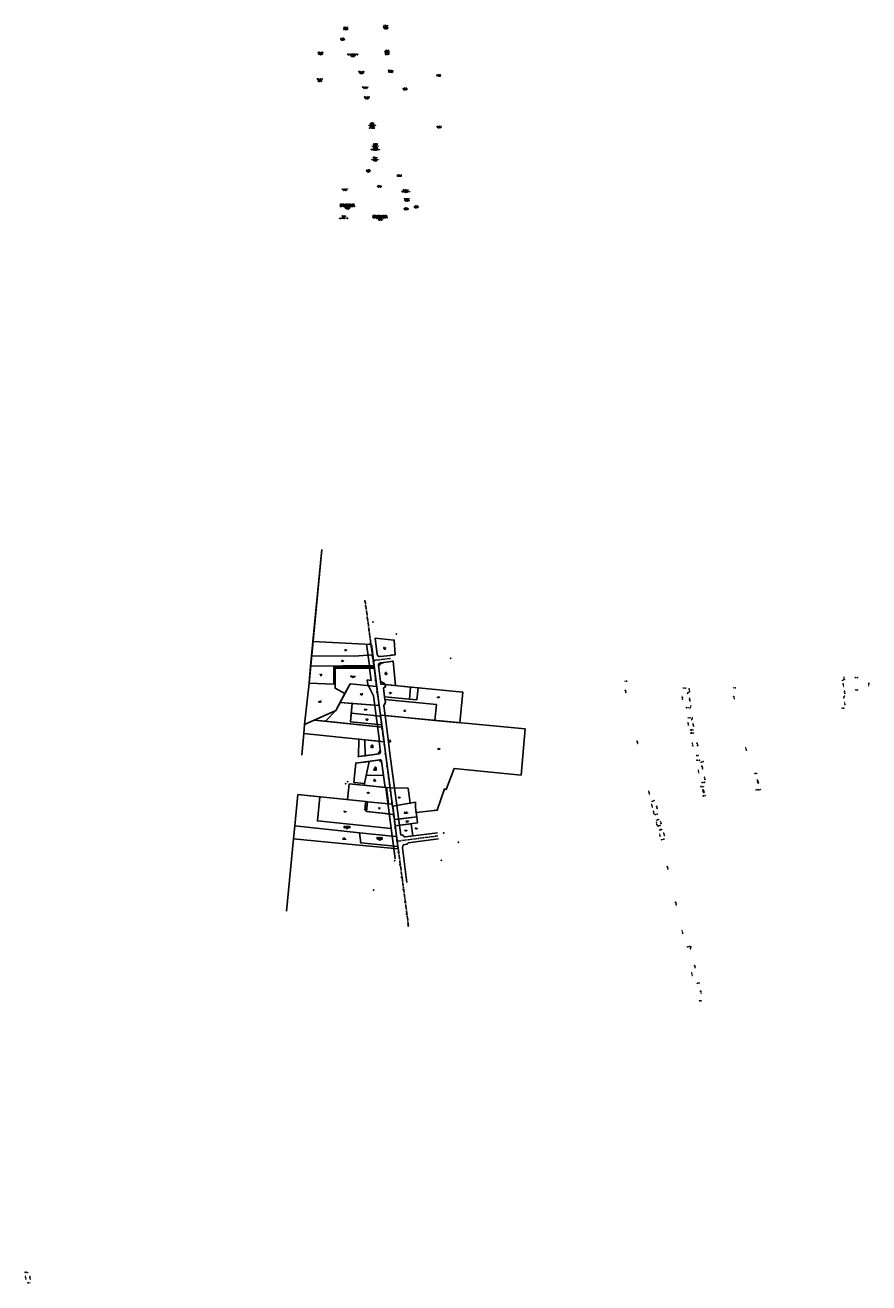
# Model space of a CAD drawing. Header units: feet. Extents: x 1367792 to 1396399, y 443689 to 455452.
# Tile 2 of 3: x 1375004 to 1381790, y 445336 to 455452. Entities that reach past the tile are written whole.
import ezdxf
from ezdxf.enums import TextEntityAlignment as Align

# ---------------------------------------------------------------- set-up
doc = ezdxf.new("R2010")
doc.units = ezdxf.units.FT
doc.header["$LTSCALE"] = 40
doc.header["$MEASUREMENT"] = 0
doc.linetypes.add('CENTER2', pattern=[1.125, 0.75, -0.125, 0.125, -0.125])
for name, color, linetype in [('BRGTXT', 7, 'Continuous'), ('CLINE', 2, 'CENTER2'), ('DV_X_Property_Line', 7, 'Continuous'), ('DV_X_Text', 7, 'Continuous'), ('FENCE', 7, 'Continuous'), ('MONUMENTS', 7, 'Continuous'), ('P-FNC', 7, 'Continuous'), ('P-MISC', 7, 'Continuous'), ('P-MNT', 7, 'Continuous'), ('PNTDESC', 3, 'Continuous'), ('PNTELEV', 5, 'Continuous'), ('PNTNO', 7, 'Continuous'), ('resolved boundary', 230, 'Continuous'), ('RW_X_ESMT_SH', 6, 'SH RIGHT-OF-WAY'), ('RW_X_FEE_RW', 6, 'RIGHT-OF-WAY'), ('RW_XESMT_Storm', 6, 'SH RIGHT-OF-WAY'), ('STAMARK', 7, 'Continuous'), ('STATEXT', 7, 'Continuous')]:
    doc.layers.add(name, color=color, linetype=linetype)
doc.layers.add('Layer1', color=3, linetype='Continuous', plot=False)
doc.styles.add('PTXT', font='TXT')
doc.styles.add('SIMPLEX', font='ROMANS.SHX')
doc.styles.get("Standard").update_dxf_attribs({"font": 'simplex.shx', "width": 0.8, "oblique": 7.5})
doc.linetypes.add('RIGHT-OF-WAY', pattern='A,2.5,-0.2,["R/W",Standard,S=0.07,R=0,X=-0.1,Y=-0.03],-0.25', length=2.95)
doc.linetypes.add('SH RIGHT-OF-WAY', pattern='A,1,-0.125,["SH",Standard,S=0.07,R=0,X=0,Y=-0.03],-0.25', length=1.375)

# ---------------------------------------------------------------- blocks, each defined once
blk = doc.blocks.new('SPT10')
at = {"color": 0, "linetype": 'Continuous'}
for p, q in [((-0.4, -0.4), (0.4, 0.4)), ((0.4, -0.4), (-0.4, 0.4))]:
    blk.add_line(p, q, dxfattribs=at)
blk = doc.blocks.new('SRVPNO1')
at = {"layer": 'PNTDESC', "style": 'PTXT'}
blk.add_attdef('DESC2', text='', height=1, dxfattribs=at).set_placement((0, -1.75), align=Align.CENTER)
at = {"layer": 'PNTELEV', "style": 'PTXT'}
blk.add_attdef('ELEV2', (1.5, -0.5), '', height=1, dxfattribs=at)
at = {"layer": 'PNTNO', "style": 'PTXT'}
blk.add_attdef('PT#', text='', height=1, dxfattribs=at).set_placement((0, 0.75), align=Align.CENTER)
blk = doc.blocks.new('SPT64')
at = {"color": 0, "linetype": 'Continuous', "elevation": 0}
blk.add_lwpolyline([(-0.4, 0.4), (-0.4, -0.4), (0.4, -0.4), (0.4, 0.4)], close=True, dxfattribs=at)
at = {"color": 0, "linetype": 'ByBlock', "const_width": 0.156, "elevation": 0}
blk.add_lwpolyline([(-0.1, 0, 1), (0.1, 0, 1)], format="xyb", close=True, dxfattribs=at)
blk = doc.blocks.new('FENCE POST')
at = {"linetype": 'Continuous'}
for q in [(-0.03, 0.03), (-0.03, -0.03), (0.03, 0.03), (0.03, -0.03)]:
    blk.add_line((0, 0), q, dxfattribs=at)
at = {"lineweight": 0}
blk.add_circle((0, 0), 0.025, dxfattribs=at)
blk = doc.blocks.new('FOUND IRON PIN')
blk.add_circle((0, 0), 0.05)
blk = doc.blocks.new('SPT8')
at = {"color": 0, "linetype": 'Continuous'}
blk.add_lwpolyline([(-0.5, -0.4), (0, 0.6), (0.5, -0.4)], close=True, dxfattribs=at)
blk = doc.blocks.new('PIPE')
at = {"lineweight": 0, "const_width": 0.0253}
blk.add_lwpolyline([(-0.01, 0, 1), (0.01, 0, 1)], format="xyb", close=True, dxfattribs=at)
blk.add_circle((0, 0), 0.06)

msp = doc.modelspace()

# ---------------------------------------------------------------- linework, layer by layer
at = {"layer": 'CLINE'}
for p, q in [((1377942, 450358), (1377803, 450341)), ((1377996, 448888), (1378324, 448931))]:
    msp.add_line(p, q, dxfattribs=at)
msp.add_lwpolyline([(1378087, 448211), (1377739, 450818)], dxfattribs=at)
at = {"layer": 'DV_X_Property_Line'}
for p, q in [((1377850, 449980), (1377789, 450470)), ((1377865, 450151), (1378524, 450088)), ((1377850, 449980), (1377875, 449806)), ((1377684, 449569), (1377689, 449708)), ((1377735, 449704), (1377739, 449576)), ((1377739, 449576, 849), (1377684, 449569, 849)), ((1377596, 449223), (1377609, 449350)), ((1377609, 449350), (1377909, 449319)), ((1377909, 449319), (1377926, 449189)), ((1377909, 449319), (1377940, 449316)), ((1377957, 449185), (1377940, 449316)), ((1377173, 449011, 849), (1377197, 449264, 849)), ((1377197, 449264, 849), (1377374, 449246, 849)), ((1377374, 449246, 849), (1377354, 449051, 849)), ((1377957, 449185), (1377758, 449206)), ((1377957, 449185), (1377968, 449104)), ((1377968, 449104), (1377750, 449126)), ((1377968, 449104), (1377991, 448925)), ((1377163, 448907), (1377173, 449011)), ((1377693, 448955), (1377173, 449011)), ((1377173, 449011), (1377693, 448955)), ((1377107, 448326), (1377163, 448907)), ((1377605, 448865), (1377162, 448907)), ((1377956, 448929), (1377693, 448955)), ((1377693, 448955), (1377704, 448876)), ((1377704, 448876), (1378002, 448846)), ((1377991, 448925), (1377956, 448929)), ((1378005, 448826), (1377991, 448925)), ((1378005, 448826), (1377605, 448865))]:
    msp.add_line(p, q, dxfattribs=at)
for points in [[(1377389, 451235), (1377287, 450160), (1377487, 450152), (1377487, 450288), (1377811, 450291)], [(1377389, 451235), (1377308, 450380), (1377650, 450376), (1377799, 450386)], [(1377389, 451235), (1377318, 450495), (1377308, 450380), (1377650, 450376), (1377799, 450386)], [(1377789, 450470), (1377318, 450495)], [(1377811, 450291), (1377487, 450288), (1377487, 450152), (1377287, 450160), (1377300, 450296)], [(1377810, 450301), (1377300, 450296), (1377308, 450380)], [(1377812, 450281), (1377497, 450278), (1377497, 450118), (1377576, 450076), (1377503, 449939), (1377252, 449828), (1377287, 450160)], [(1377831, 450133), (1377617, 450153), (1377576, 450076), (1377497, 450118), (1377497, 450278), (1377812, 450281)], [(1377831, 450133), (1377617, 450153), (1377538, 450004), (1377850, 449980)], [(1377245, 449754), (1377252, 449828), (1377329, 449862), (1377420, 449853), (1377503, 449939), (1377538, 450004), (1377634, 449996), (1377620, 449849), (1377872, 449825), (1377875, 449806), (1377420, 449853)], [(1377862, 449895), (1377626, 449917), (1377634, 449996), (1377850, 449980)], [(1377870, 449843), (1377872, 449825), (1377620, 449849), (1377626, 449917), (1377862, 449895)], [(1377228, 449579), (1377245, 449754), (1377891, 449688), (1377875, 449806), (1377329, 449862), (1377252, 449828), (1377245, 449754)], [(1377899, 449320), (1377730, 449338), (1377746, 449416), (1377886, 449419)], [(1377197, 449264), (1377744, 449207), (1377758, 449206), (1377750, 449126), (1377738, 449143), (1377740, 449172), (1377744, 449207)], [(1377744, 449207), (1377740, 449172), (1377738, 449143), (1377750, 449126), (1377932, 449108), (1377947, 448990), (1377354, 449051), (1377374, 449246)], [(1378143, 449160), (1378153, 449085), (1378009, 449066), (1377974, 449062), (1377960, 449170), (1378144, 449202)], [(1377981, 449012), (1377974, 449062), (1378153, 449085), (1378159, 449035), (1377981, 449012)]]:
    msp.add_lwpolyline(points, dxfattribs=at)
for points in [[(1377858, 450373), (1377939, 450383, -0.015784), (1377979, 450387), (1377972, 450506), (1377819, 450520), (1377835, 450391, 0.414273), (1377858, 450373)], [(1377965, 450336), (1377982, 450140), (1377865, 450151), (1377846, 450301, -0.414273), (1377864, 450324), (1377945, 450334, -0.008324), (1377965, 450336)], [(1377735, 449704), (1377850, 449692), (1377861, 449605, -0.414214), (1377850, 449591), (1377739, 449576), (1377735, 449704)], [(1378041, 448939, 0.414273), (1378063, 448922), (1378123, 448930), (1378110, 449029), (1377981, 449012)]]:
    msp.add_lwpolyline(points, format="xyb", dxfattribs=at)
at = {"layer": 'DV_X_Property_Line', "color": 2}
msp.add_lwpolyline([(1377895, 450049), (1378095, 450030), (1378104, 450128), (1377899, 450148), (1377901, 450129), (1377886, 450121)], close=True, dxfattribs=at)
at = {"layer": 'DV_X_Property_Line'}
for points in [[(1377898, 450027), (1377898, 450027), (1377895, 450049), (1378154, 450024), (1378164, 450123), (1378524, 450088), (1378500, 449841), (1378300, 449860), (1378312, 449987)], [(1377899, 449898), (1377889, 449977), (1377901, 450006), (1377898, 450027), (1378312, 449987), (1378300, 449860)], [(1377941, 449318), (1377862, 449902), (1379025, 449791), (1378993, 449420), (1378750, 449444), (1378454, 449474), (1378389, 449303), (1378377, 449308), (1378318, 449139), (1378148, 449118), (1378143, 449160), (1378144, 449202), (1378100, 449194), (1378084, 449314)], [(1377770, 449530), (1377733, 449352), (1377648, 449361), (1377664, 449516), (1377770, 449530)]]:
    msp.add_lwpolyline(points, close=True, dxfattribs=at)
msp.add_lwpolyline([(1377871, 449531), (1377886, 449419), (1377746, 449416), (1377770, 449530), (1377857, 449542, -0.414214), (1377871, 449531)], format="xyb", close=True, dxfattribs=at)
at = {"layer": 'Layer1'}
msp.add_circle((1377789, 450470), 0.117, dxfattribs=at)
at = {"layer": 'P-FNC'}
for p in [(1377989, 450554, 830), (1377737, 449525, 844), (1377581, 449352, 853)]:
    msp.add_point(p, dxfattribs=at)
at = {"layer": 'P-MISC'}
msp.add_point((1378427, 450359, 811), dxfattribs=at)
at = {"layer": 'P-MNT'}
for p in [(1377803, 450652, 833), (1377771, 450301, 821), (1378521, 450088, 810), (1377633, 449996), (1377814, 449983), (1377689, 449708, 842), (1377664, 449516, 847), (1377684, 449569), (1377598, 449366), (1377648, 449361, 849), (1377744, 449207, 844), (1378100, 449194, 838), (1377738, 449143), (1377740, 449172), (1377906, 449110, 842), (1378148, 449119, 837), (1378149, 449121, 837), (1378299, 449137), (1378318, 449139, 832), (1377704, 448876), (1378371, 448955), (1378489, 448880), (1377977, 448732, 839), (1378351, 448733, 831), (1377806, 448495, 850)]:
    msp.add_point(p, dxfattribs=at)
at = {"layer": 'resolved boundary'}
for p, q in [((1377739, 449576, 849), (1377850, 449591, 849)), ((1377947, 448990), (1377956, 448929))]:
    msp.add_line(p, q, dxfattribs=at)
at = {"layer": 'RW_X_ESMT_SH'}
for points in [[(1377750, 450472), (1377773, 450301), (1377771, 450301), (1377787, 450182), (1377755, 450186), (1377760, 450149), (1377805, 450057), (1377854, 449692)], [(1377862, 450172), (1377895, 450156), (1377896, 450148)], [(1377899, 449898), (1377924, 449708), (1377938, 449593), (1378025, 448937)], [(1377842, 449590), (1377860, 449618)], [(1377849, 449541), (1377873, 449518)], [(1377904, 449320), (1377980, 448745)], [(1378045, 448859), (1378039, 448834), (1378075, 448556)]]:
    msp.add_lwpolyline(points, dxfattribs=at)
at = {"layer": 'RW_X_ESMT_SH', "flags": 128}
msp.add_lwpolyline([(1377847, 450296), (1377862, 450314), (1377886, 450326)], dxfattribs=at)
at = {"layer": 'RW_X_FEE_RW'}
for points in [[(1377819, 450520), (1377835, 450391, 0.414383), (1377858, 450373), (1377939, 450383)], [(1377865, 450151), (1377846, 450301, -0.414273), (1377864, 450324), (1377929, 450332)], [(1377854, 449692), (1377850, 449692), (1377861, 449605, -0.414214), (1377850, 449591), (1377684, 449569)], [(1377664, 449516), (1377857, 449542, -0.414214), (1377871, 449531), (1377899, 449320), (1377904, 449320)], [(1378025, 448937), (1378041, 448939, 0.414273), (1378063, 448922), (1378321, 448956)]]:
    msp.add_lwpolyline(points, format="xyb", dxfattribs=at)
at = {"layer": 'RW_X_FEE_RW', "flags": 128}
msp.add_lwpolyline([(1378045, 448859), (1378076, 448863, -0.413815), (1378085, 448874), (1378328, 448906)], format="xyb", dxfattribs=at)
at = {"layer": 'RW_XESMT_Storm'}
for p, q in [((1377925, 449699), (1377940, 449701)), ((1377927, 449685), (1377942, 449687)), ((1377940, 449701), (1377942, 449687))]:
    msp.add_line(p, q, dxfattribs=at)
at = {"layer": 'STAMARK'}
for points in [[(1377738, 450818), (1377740, 450818)], [(1377743, 450780), (1377745, 450780)], [(1377750, 450730), (1377751, 450731)], [(1377757, 450681), (1377758, 450681)], [(1377763, 450631), (1377764, 450631)], [(1377770, 450582), (1377771, 450582)], [(1377776, 450532), (1377777, 450532)], [(1377783, 450483), (1377785, 450483)], [(1377790, 450433), (1377790, 450433)], [(1377796, 450384), (1377798, 450384)], [(1377803, 450334), (1377804, 450334)], [(1377809, 450284), (1377811, 450285)], [(1377816, 450235), (1377817, 450235)], [(1377823, 450185), (1377824, 450186)], [(1377829, 450136), (1377830, 450136)], [(1377836, 450086), (1377837, 450086)], [(1377842, 450037), (1377843, 450037)], [(1377849, 449987), (1377851, 449987)], [(1377856, 449938), (1377856, 449938)], [(1377862, 449888), (1377864, 449888)], [(1377869, 449838), (1377870, 449838)], [(1377875, 449789), (1377877, 449789)], [(1377882, 449739), (1377883, 449739)], [(1377889, 449690), (1377890, 449690)], [(1377895, 449640), (1377896, 449640)], [(1377902, 449591), (1377903, 449591)], [(1377909, 449541), (1377909, 449541)], [(1377915, 449491), (1377917, 449492)], [(1377922, 449442), (1377923, 449442)], [(1377928, 449392), (1377930, 449393)], [(1377935, 449343), (1377936, 449343)], [(1377942, 449293), (1377943, 449293)], [(1377948, 449244), (1377949, 449244)], [(1377955, 449194), (1377956, 449194)], [(1377961, 449145), (1377962, 449145)], [(1377968, 449095), (1377970, 449095)], [(1377975, 449045), (1377975, 449046)], [(1377981, 448996), (1377983, 448996)], [(1377988, 448946), (1377989, 448946)], [(1377994, 448897), (1377996, 448897)], [(1378001, 448847), (1378002, 448847)], [(1378008, 448798), (1378009, 448798)], [(1378014, 448748), (1378015, 448748)], [(1378021, 448698), (1378022, 448699)], [(1378027, 448649), (1378028, 448649)], [(1378034, 448599), (1378036, 448600)], [(1378041, 448550), (1378041, 448550)], [(1378047, 448500), (1378049, 448500)], [(1378054, 448451), (1378055, 448451)], [(1378060, 448401), (1378062, 448401)], [(1378067, 448352), (1378068, 448352)], [(1378074, 448302), (1378075, 448302)], [(1378080, 448252), (1378081, 448253)], [(1378086, 448210), (1378087, 448211)]]:
    msp.add_lwpolyline(points, dxfattribs=at)

# ---------------------------------------------------------------- block references
at = {"layer": 'FENCE', "xscale": 20, "yscale": 20, "zscale": 20}
for p in [(1377989, 450554, 830), (1377737, 449525, 844), (1377581, 449352, 853)]:
    msp.add_blockref('FENCE POST', p, dxfattribs=at)
at = {"layer": 'MONUMENTS'}
for name, p, xscale, yscale, zscale in [('SPT8', (1377803, 450652, 833), 2, 2, 2), ('FOUND IRON PIN', (1377771, 450301, 821), 20, 20, 20), ('FOUND IRON PIN', (1378521, 450088, 810), 20, 20, 20), ('FOUND IRON PIN', (1377633, 449996), 20, 20, 20), ('FOUND IRON PIN', (1377814, 449983), 20, 20, 20), ('PIPE', (1377689, 449708, 842), 20, 20, 20), ('FOUND IRON PIN', (1377664, 449516, 847), 20, 20, 20), ('FOUND IRON PIN', (1377684, 449569), 20, 20, 20), ('FOUND IRON PIN', (1377598, 449366), 20, 20, 20), ('FOUND IRON PIN', (1377648, 449361, 849), 20, 20, 20), ('SPT64', (1377740, 449172), 3.78, 3.78, 3.78), ('FOUND IRON PIN', (1377744, 449207, 844), 20, 20, 20), ('SPT8', (1378100, 449194, 838), 2, 2, 2), ('SPT64', (1377738, 449143), 3.78, 3.78, 3.78), ('FOUND IRON PIN', (1377906, 449110, 842), 20, 20, 20), ('SPT8', (1378148, 449119, 837), 2, 2, 2), ('SPT8', (1378149, 449121, 837), 2, 2, 2), ('FOUND IRON PIN', (1378299, 449137), 20, 20, 20), ('SPT8', (1378318, 449139, 832), 2, 2, 2), ('SPT64', (1377704, 448876), 3.78, 3.78, 3.78), ('SPT64', (1378371, 448955), 3.78, 3.78, 3.78), ('SPT64', (1378489, 448880), 3.78, 3.78, 3.78), ('PIPE', (1377977, 448732, 839), 20, 20, 20), ('FOUND IRON PIN', (1378351, 448733, 831), 20, 20, 20), ('PIPE', (1377806, 448495, 850), 20, 20, 20)]:
    msp.add_blockref(name, p, dxfattribs=dict(at, xscale=xscale, yscale=yscale, zscale=zscale))
at = {"layer": 'P-FNC', "xscale": 1.2, "yscale": 1.2, "zscale": 1.2}
for p, values in [((1377989, 450554, 830), {'PT#': '227', 'ELEV2': '830.14', 'DESC2': 'FP/2"PIPE'}), ((1377737, 449525, 844), {'PT#': '222', 'ELEV2': '844.28', 'DESC2': 'FP/2" METAL'}), ((1377581, 449352, 853), {'PT#': '221', 'ELEV2': '853.49', 'DESC2': 'FP/T'})]:
    msp.add_blockref('SRVPNO1', p, dxfattribs=at).add_auto_attribs(values)
at = {"layer": 'P-MISC', "xscale": 1.6, "yscale": 1.6, "zscale": 1.6}
msp.add_blockref('SRVPNO1', (1378427, 450359, 811), dxfattribs=at).add_auto_attribs({'PT#': '229', 'ELEV2': '811.18', 'DESC2': '<IRON/IN CONC'})
at = {"layer": 'P-MISC', "xscale": 2, "yscale": 2, "zscale": 2}
msp.add_blockref('SPT10', (1378427, 450359, 811), dxfattribs=at)
at = {"layer": 'P-MNT', "xscale": 1.2, "yscale": 1.2, "zscale": 1.2}
for p, values in [((1377803, 450652, 833), {'PT#': '228', 'ELEV2': '832.71', 'DESC2': 'PK'}), ((1377771, 450301, 821), {'PT#': '200', 'ELEV2': '821.02', 'DESC2': 'IPC/ABERCROMBIE'}), ((1378521, 450088, 810), {'PT#': '226', 'ELEV2': '809.72', 'DESC2': 'IPC/HEYL'}), ((1377633, 449996), {'PT#': '206', 'ELEV2': '828.25', 'DESC2': 'IP/5/8"'}), ((1377814, 449983), {'PT#': '205', 'ELEV2': '825.27', 'DESC2': 'IP/5/8"'}), ((1377689, 449708, 842), {'PT#': '225', 'ELEV2': '841.72', 'DESC2': 'PIPE/1"'}), ((1377664, 449516, 847), {'PT#': '224', 'ELEV2': '847.21', 'DESC2': 'IPC/ABERCROMBIE'}), ((1377684, 449569), {'PT#': '223', 'ELEV2': '845.80', 'DESC2': 'IP/5/8"'}), ((1377598, 449366), {'PT#': '220', 'ELEV2': '851.51', 'DESC2': 'IP/1"'}), ((1377648, 449361, 849), {'PT#': '219', 'ELEV2': '849.21', 'DESC2': 'IPC/BENT SMASHED CAP'}), ((1377744, 449207, 844), {'PT#': '209', 'ELEV2': '843.56', 'DESC2': 'IPC/ABERCROMBIE'}), ((1377740, 449172), {'PT#': '210', 'ELEV2': '843.53', 'DESC2': 'CMON'}), ((1378100, 449194, 838), {'PT#': '218', 'ELEV2': '837.73', 'DESC2': 'MAG'}), ((1377738, 449143), {'PT#': '211', 'ELEV2': '844.40', 'DESC2': 'CMON'}), ((1377906, 449110, 842), {'PT#': '208', 'ELEV2': '841.68', 'DESC2': 'IPC/ABERCROMBIE'}), ((1378149, 449121, 837), {'PT#': '217', 'ELEV2': '836.93', 'DESC2': 'MAG'}), ((1378148, 449119, 837), {'PT#': '216', 'ELEV2': '836.70', 'DESC2': 'MAG'}), ((1378299, 449137), {'PT#': '215', 'ELEV2': '832.53', 'DESC2': 'IP/1/2"'}), ((1378318, 449139, 832), {'PT#': '214', 'ELEV2': '831.98', 'DESC2': 'MAG'}), ((1377704, 448876), {'PT#': '231', 'ELEV2': '851.73', 'DESC2': 'CMON'}), ((1378371, 448955), {'PT#': '207', 'ELEV2': '831.73', 'DESC2': 'CMON'}), ((1378489, 448880), {'PT#': '212', 'ELEV2': '826.78', 'DESC2': 'CMON'}), ((1377977, 448732, 839), {'PT#': '230', 'ELEV2': '838.60', 'DESC2': 'PIPE/ 1 1/2"'}), ((1378351, 448733, 831), {'PT#': '213', 'ELEV2': '831.06', 'DESC2': 'IPC/PAYNE 5385'}), ((1377806, 448495, 850), {'PT#': '232', 'ELEV2': '849.84', 'DESC2': 'PIPE/ 1 1/2"'})]:
    msp.add_blockref('SRVPNO1', p, dxfattribs=at).add_auto_attribs(values)

# ---------------------------------------------------------------- texts
at = {"layer": 'BRGTXT', "char_height": 1.6, "attachment_point": 8, "style": 'SIMPLEX'}
for s, insert, rotation in [('S 56°38\'10" W  17.35\'', (1381583, 450184), 33.3639), ('S 10°38\'30" E  18.79\'', (1381590, 450197), 280.6417), ('N 87°45\'00" W  206.22\'', (1381690, 450203), 357.75), ('N 89°59\'30" W  40.97\'', (1379833, 450174), 359.9917), ('S 12°55\'24" E  162.55\'', (1379832, 450093), 282.9233), ('S 89°59\'30" E  70.72\'', (1380305, 450119), 359.9917), ('S 50°58\'02" W  15.75\'', (1380340, 450084), 39.0328), ('S 12°55\'24" E  31.00\'', (1380345, 450103), 282.9233), ('N 89°59\'30" W  40.97\'', (1380707, 450121), 359.9917), ('S 10°38\'30" E  72.18\'', (1381584, 450143), 280.6417), ('N 10°38\'30" W  43.12\'', (1381594, 450086), 280.6417), ('S 87°45\'00" E  200.00\'', (1381689, 450104), 357.75), ('N 02°15\'00" E  98.77\'', (1381790, 450149), 87.75), ('N 07°12\'29" W', (1377839, 450057), 277.2081), ('N 12°55\'24" W  162.55\'', (1380289, 450039), 282.9233), ('S 12°55\'24" E  106.00\'', (1380348, 450026), 282.9233), ('S 12°55\'24" E  162.55\'', (1380705, 450041), 282.9233), ('N 20°00\'30" E  31.38\'', (1381591, 450050), 69.9917), ('N 10°38\'30" W  80.09\'', (1381595, 449996), 280.6417), ('N 89°59\'30" W  47.99\'', (1380330, 449961), 359.9917), ('S 89°59\'30" E  47.99\'', (1380347, 449880), 359.9917), ('S 17°43\'38" W  15.73\'', (1380355, 449967), 72.2728), ('S 17°43\'38" W  15.65\'', (1380368, 449872), 72.2728), ('S 87°45\'00" E  37.96\'', (1381582, 449958), 357.75), ('N 13°04\'26" W  100.00\'', (1380336, 449830), 283.0739), ('N 89°59\'30" W  39.53\'', (1380366, 449782), 359.9917), ('S 12°55\'24" E  84.64\'', (1380377, 449823), 282.9233), ('S 13°04\'26" E  680.51\'', (1379927, 449683), 283.0739), ('S 89°59\'30" E  39.53\'', (1380368, 449757), 359.9917), ('N 13°04\'26" W  185.00\'', (1380371, 449666), 283.0739), ('N 89°59\'30" W  39.03\'', (1380410, 449577), 359.9917), ('S 12°55\'24" E  184.88\'', (1380410, 449666), 282.9233), ('S 13°04\'26" E  680.51\'', (1380801, 449630), 283.0739), ('S 89°59\'30" E  39.03\'', (1380417, 449538), 359.9917), ('N 77°04\'56" E  15.00\'', (1380447, 449525), 12.9178), ('S 11°55\'52" E  115.50\'', (1380449, 449481), 281.9311), ('N 13°04\'26" W  183.46\'', (1380419, 449448), 283.0739), ('S 12°55\'24" E  67.51\'', (1380469, 449392), 282.9233), ('N 81°44\'34" E  5.36\'', (1380879, 449432), 8.2572), ('N 13°04\'26" W  133.31\'', (1380893, 449366), 283.0739), ('S 12°55\'24" E  133.70\'', (1380898, 449366), 282.9233), ('S 12°55\'24" E  150.00\'', (1380021, 449278), 282.9233), ('S 89°50\'26" E  5.69\'', (1380448, 449326), 359.8406), ('N 89°50\'26" W  36.51\'', (1380457, 449360), 359.8406), ('N 13°04\'26" W  76.72\'', (1380455, 449288), 283.0739), ('S 12°55\'24" E  75.87\'', (1380461, 449289), 282.9233), ('N 86°27\'34" E  30.41\'', (1380891, 449301), 3.5406), ('S 86°27\'34" W  5.06\'', (1380909, 449302), 3.5406), ('N 74°52\'21" E  35.03\'', (1380053, 449211), 15.1275), ('N 12°55\'24" W  64.96\'', (1380045, 449173), 282.9233), ('S 81°44\'34" W  5.36\'', (1380465, 449252), 8.2572), ('N 12°41\'53" W  44.45\'', (1380057, 449120), 282.6981), ('S 77°18\'07" W  35.17\'', (1380078, 449103), 12.6981), ('S 12°55\'24" E  110.90\'', (1380084, 449160), 282.9233), ('N 12°41\'53" W  50.00\'', (1380082, 449030), 282.6981), ('N 77°18\'07" E  35.17\'', (1380092, 449059), 12.6981), ('S 77°18\'07" W  35.37\'', (1380103, 449011), 12.6981), ('N 77°18\'07" E  35.37\'', (1380115, 448980), 12.6981), ('S 12°55\'24" E  50.00\'', (1380116, 449038), 282.9233), ('N 12°41\'53" W  80.00\'', (1380108, 448936), 282.6981), ('S 77°18\'07" W  35.69\'', (1380132, 448902), 12.6981), ('S 12°55\'24" E  80.00\'', (1380142, 448944), 282.9233), ('S 13°04\'26" E  374.49\'', (1380170, 448674), 283.0739), ('S 12°55\'24" E  214.96\'', (1380237, 448387), 282.9233), ('S 12°41\'53" E  254.45\'', (1380289, 448158), 282.6981), ('N 77°18\'07" E  45.00\'', (1380337, 448039), 12.6981), ('S 07°32\'48" W  25.74\'', (1380357, 448031), 82.4533), ('S 12°55\'24" E  280.00\'', (1380389, 447881), 282.9233), ('N 12°55\'24" W  442.74\'', (1380366, 447818), 282.9233), ('N 77°04\'36" E  2.00\'', (1380419, 447746), 12.9233), ('S 12°55\'24" E  147.81\'', (1380438, 447673), 282.9233), ('N 89°05\'28" W  39.13\'', (1380434, 447603), 359.0911), ('S 89°36\'26" E  34.94\'', (1375014, 445419), 359.6072), ('N 12°55\'24" W  85.80\'', (1375007, 445376), 282.9233), ('N 89°36\'26" W  34.94\'', (1375033, 445335), 359.6072), ('S 12°55\'24" E  85.80\'', (1375042, 445376), 282.9233)]:
    msp.add_mtext(s, dxfattribs=dict(at, insert=insert, rotation=rotation))
at = {"layer": 'DV_X_Text', "color": 1, "char_height": 2.8, "attachment_point": 1}
for s, width, insert in [('\\pi25.54557;KDRM Properties, LLC\\P\\pi39.90168;Lot 1\\P\\pi35.98202;Block "A"\\P\\pi23.53511;Glenwood Realty Service\\P\\pi28.18456;Second Subdivision\\P\\pi28.26489;OR 14198, Pg 676\\P\\pi30.20245;510-0071-0330', 88.07, (1377860, 455452)), ('\\pi50.62624;Ronald F Koch\\P\\pi48.25324;OR 4382 Pg 387\\P\\pi46.74168;510-0071-0233 &\\P\\pi49.15113;510-0071-0488', 125.96, (1377493, 455348)), ('\\pi47.07991;Erich L Heinrich &\\P\\pi53.31924;Sandra Ulm\\P\\pi46.59991;OR 13988 Pg 2193\\P\\pi46.95502;510-0071-0016 &\\P\\pi49.18624;510-0071-0489', 125.96, (1377518, 455437)), ('\\pi31.78557;Loumen I, LLC\\P\\pi35.98202;Block "A"\\P\\pi23.53511;Glenwood Realty Service\\P\\pi28.18456;Second Subdivision\\P\\pi30.38;OR 13156, Pg 9\\P\\pi30.08566;510-0071-0331,\\P\\pi27.79367;510-0071-0332 &\\P\\pi30.17679;510-0071-0333', 88.07, (1377870, 455251)), ('\\pi40.18844;Welch Sand  & Gravel, Inc \\P\\pi47.16835;OR 13774, Pg 412\\P\\pi55.95147;Parcel 2\\P\\pi46.74168;510-0071-0546 &\\P\\pi50.13813;510-0071-547', 125.96, (1377316, 455235)), ('\\pi0.20211;Janet Henson, As Trustee of the Janet E. Henson \\P\\pi2.27468;Revocable Living Trust, Dated October 20, 1986\\P\\pi27.99823;OR 13057, Pg 348\\P\\pi28.007;510-0071-0017 &\\P\\pi30.20245;510-0071-0490', 88.07, (1377595, 455221)), ('\\pi40.18844;Welch Sand  & Gravel, Inc \\P\\pi46.97324;OR 13752, Pg 395\\P\\pi46.95502;510-0071-0164 &\\P\\pi49.55147;510-0071-0491', 125.96, (1377645, 455079)), ('\\pi24.86912;Colerain EA 7810, LLC\\P\\pi37.66168;Parcel I\\P\\pi27.14489;OR 13092, Pg 1838\\P\\pi30.23012;510-0071-0525', 88.07, (1377899, 455089)), ('\\pi31.78557;Loumen I, LLC\\P\\pi27.1719;OR 10365, Pg 1905\\P\\pi30.2119;510-0071-0542', 88.07, (1378285, 455054)), ('\\pi40.18844;Welch Sand  & Gravel, Inc \\P\\pi47.16835;OR 13774, Pg 412\\P\\pi56.34303;Parcel 1\\P\\pi46.74168;510-0071-0544 &\\P\\pi50.2448;510-0071-545', 125.96, (1377310, 455020)), ('\\pi37.12413;Jamis & June Properties, LLC \\P\\pi46.10168;OR 14301, Pg 2662\\P\\pi49.15046;510-0071-0250', 125.96, (1377676, 454955)), ('\\pi31.78557;Loumen I, LLC\\P\\pi27.06523;OR 10365, Pg 1907\\P\\pi27.79367;510-0071-0044 &\\P\\pi30.23012;510-0071-0045', 88.07, (1378015, 454948)), ('\\pi40.99789;Thielmeyer Properties LLC\\P\\pi46.75991;OR 9032, Pg 4055\\P\\pi46.74168;510-0071-0278 &\\P\\pi49.15046;510-0071-0480', 125.96, (1377688, 454876)), ('\\pi50.25291;Ilia Corporation\\P\\pi48.01223;OR 8689, Pg 710\\P\\pi58.42303;Lot 3\\P\\pi54.93003;Block "A"\\P\\pi34.25291;Harry Ledermeir\'s 8th Subdivision\\P\\pi50.95636;PB 66, Pg 63\\P\\pi46.74168;510-0071-0253 &\\P\\pi49.1248;510-0071-0523\\P\\pi62.98067;\\P\\pi39.23856;NEED R/W Easement @ Int.', 125.96, (1377730, 454667)), ('\\pi25.10945;Duke Energy Ohio, Inc\\P\\pi27.38523;OR 14106, Pg 1775\\P\\pi30.23012;510-0071-0575', 88.07, (1378289, 454639)), ('\\pi47.42691;DJW Holdings, LLC\\P\\pi46.11991;OR 13058, Pg 1405\\P\\pi58.45813;Lot 2\\P\\pi54.93003;Block "A"\\P\\pi34.25291;Harry Ledermeir\'s 8th Subdivision\\P\\pi50.95636;PB 66, Pg 63\\P\\pi46.74168;510-0071-0252 &\\P\\pi49.14101;510-0071-0524\\P\\pi62.98067;\\P\\pi39.23856;NEED R/W Easement @ Int.\\P\\pi26.86658;DB 3626, Pg 515 & DB 3626, PG 516 &\\P\\pi50.2178;maybe another', 125.96, (1377757, 454499)), ('\\pi50.37713;Ganapathi, LLC\\P\\pi46.10168;OR 13900, Pg 1572\\P\\pi58.84969;Lot 1\\P\\pi54.93003;Block "A"\\P\\pi34.25291;Harry Ledermeir\'s 8th Subdivision\\P\\pi50.95636;PB 66, Pg 63\\P\\pi49.55147;510-0071-0251', 125.96, (1377755, 454391)), ('\\pi50.37713;Ganapathi, LLC\\P\\pi46.10168;OR 13900, Pg 1572\\P\\pi49.15046;510-0071-0020\\P\\pi55.41746;Miscloses', 125.96, (1377700, 454287)), ('\\pi25.70557;NKB Investments LLC\\P\\pi27.78422;OR 13114, Pg 1130\\P\\pi30.20312;510-0071-0378', 88.07, (1377969, 454248)), ('\\pi39.55856;Intown Suites Colerain, L.P.\\P\\pi46.94624;OR 8912, Pg 3768\\P\\pi49.14101;510-0071-0554', 125.96, (1377511, 454135)), ('\\pi50.37713;Ganapathi, LLC\\P\\pi46.10168;OR 13900, Pg 1572\\P\\pi49.15113;510-0071-0238', 125.96, (1377790, 454162)), ('\\pi21.38288;The Lena Z Company, LTD\\P\\pi37.66168;Parcel I\\P\\pi27.78489;OR 7573, Pg 2768\\P\\pi10.49679;510-0071-0228, 510-0071-0247 and\\P\\pi30.44346;510-0071-0515', 88.07, (1378019, 454128)), ('\\pi21.38288;The Lena Z Company, LTD\\P\\pi37.23502;Parcel II\\P\\pi27.78489;OR 7573, Pg 2768\\P\\pi26.12346;510-0071-0249 and\\P\\pi30.45156;510-0071-0519', 88.07, (1378030, 454057)), ('\\pi3.23722;The Ralph H. Brueneman Revocable Living Trust, Ralph H. Bruenman \\P\\pi4.67722;Trustee or his successors in trust, under the Ralph H. Brueneman \\P\\pi5.15856;Revocable Living Trust , dated April 14, 2000 (1/2) and Nancy L. \\P\\pi1.7378;Bruenman Revocable Living Trust, Nancy L. Bruenman, Trustee or her \\P\\pi3.57746;successors in trust, under the Nancy L. Bruenman Revocable Living \\P\\pi33.73511;Trust, dated April 14, 2000 (1/2)\\P\\pi56.34303;Parcel 1\\P\\pi47.14945;OR 8250, Pg 1144\\P\\pi49.1248;510-0071-0023', 125.96, (1377533, 454014)), ('\\pi35.90912;Sukhi, Inc\\P\\pi27.9719;OR 9331, Pg 4743\\P\\pi26.12346;510-0071-0232 and\\P\\pi30.20245;510-0071-0520', 88.07, (1378023, 453984)), ('\\pi35.90912;Sukhi, Inc\\P\\pi27.9719;OR 9820, Pg 1083\\P\\pi26.12346;510-0071-0232 and\\P\\pi30.23823;510-0071-0439', 88.07, (1378104, 454000)), ('\\pi47.14135;Charles M. Schultz\\P\\pi54.02269;RL 231756\\P\\pi49.15991;510-0071-0022\\P\\pi62.98067;\\P\\pi27.75434;ODOT Easement DB 3626, Pg 84 (1968)', 125.96, (1377503, 453919)), ('\\pi3.23722;The Ralph H. Brueneman Revocable Living Trust, Ralph H. Bruenman \\P\\pi4.67722;Trustee or his successors in trust, under the Ralph H. Brueneman \\P\\pi5.15856;Revocable Living Trust , dated April 14, 2000 (1/2) and Nancy L. \\P\\pi1.7378;Bruenman Revocable Living Trust, Nancy L. Bruenman, Trustee or her \\P\\pi3.57746;successors in trust, under the Nancy L. Bruenman Revocable Living \\P\\pi33.73511;Trust, dated April 14, 2000 (1/2)\\P\\pi55.95147;Parcel 2\\P\\pi47.14945;OR 8250, Pg 1144\\P\\pi49.1248;510-0071-0023', 125.96, (1377796, 453923))]:
    msp.add_mtext_dynamic_manual_height_columns(s, width=width, gutter_width=10, heights=[0], dxfattribs=dict(at, insert=insert))
at = {"layer": 'DV_X_Text', "char_height": 1.25, "attachment_point": 1}
for s, width, insert in [('\\pi0.25188;Erich L Heinrich &\\P\\pi3.0373;Sandra Ulm\\P\\pi0.0376;OR 13988 Pg 2193\\P\\pi0.19613;510-0071-0016 &\\P\\pi1.19221;510-0071-0489', 14.7, (1377575, 450431)), ('\\pi0.93512;KDRM Properties, LLC\\P\\pi7.3441;Lot 1\\P\\pi5.59425;Block "A"\\P\\pi0.0376;Glenwood Realty Service\\P\\pi2.11324;Second Subdivision\\P\\pi2.14911;OR 14198, Pg 676\\P\\pi3.01409;510-0071-0330', 18.38, (1377886, 450446)), ('\\pi1.7561;Ronald F Koch\\P\\pi0.69673;OR 4382 Pg 387\\P\\pi0.02192;510-0071-0233 &\\P\\pi1.09757;510-0071-0488', 14.54, (1377549, 450342)), ('\\pi0.08853;Welch Sand  & Gravel, Inc \\P\\pi3.20456;OR 13774, Pg 412\\P\\pi7.1256;Parcel 2\\P\\pi3.01409;510-0071-0546 &\\P\\pi4.53036;510-0071-547', 20.53, (1377373, 450230)), ('\\pi0.02584;Janet Henson, As Trustee of the Janet E. Henson \\P\\pi0.95109;Revocable Living Trust, Dated October 20, 1986\\P\\pi12.43482;OR 13057, Pg 348\\P\\pi12.43874;510-0071-0017 &\\P\\pi13.41885;510-0071-0490', 39.19, (1377621, 450215)), ('\\pi3.72084;Loumen I, LLC\\P\\pi5.59425;Block "A"\\P\\pi0.0376;Glenwood Realty Service\\P\\pi2.11324;Second Subdivision\\P\\pi3.09335;OR 13156, Pg 9\\P\\pi2.96195;510-0071-0331,\\P\\pi1.93874;510-0071-0332 &\\P\\pi3.00263;510-0071-0333', 18.38, (1377896, 450245)), ('\\pi0.08853;Welch Sand  & Gravel, Inc \\P\\pi3.20456;OR 13774, Pg 412\\P\\pi7.3004;Parcel 1\\P\\pi3.01409;510-0071-0544 &\\P\\pi4.57798;510-0071-545', 20.53, (1377364, 450014)), ('\\pi0.08853;Welch Sand  & Gravel, Inc \\P\\pi3.11746;OR 13752, Pg 395\\P\\pi3.10932;510-0071-0164 &\\P\\pi4.26845;510-0071-0491', 20.53, (1377699, 450073)), ('\\pi0.0376;Colerain EA 7810, LLC\\P\\pi5.74856;Parcel I\\P\\pi1.05357;OR 13092, Pg 1838\\P\\pi2.4309;510-0071-0525', 17.19, (1377933, 450083)), ('\\pi2.09727;Loumen I, LLC\\P\\pi0.0376;OR 10365, Pg 1905\\P\\pi1.39474;510-0071-0542', 15.13, (1378320, 450048)), ('\\pi0.02584;Jamis & June Properties, LLC \\P\\pi4.03368;OR 14301, Pg 2662\\P\\pi5.39474;510-0071-0250', 23.14, (1377730, 449949)), ('\\pi2.14489;Loumen I, LLC\\P\\pi0.0376;OR 10365, Pg 1907\\P\\pi0.36279;510-0071-0044 &\\P\\pi1.45049;510-0071-0045', 15.22, (1378049, 449942)), ('\\pi0.08853;Thielmeyer Properties LLC\\P\\pi2.66086;OR 9032, Pg 4055\\P\\pi2.65273;510-0071-0278 &\\P\\pi3.72807;510-0071-0480', 19.8, (1377742, 449870)), ('\\pi7.14911;Ilia Corporation\\P\\pi6.14881;OR 8689, Pg 710\\P\\pi10.79648;Lot 3\\P\\pi9.23711;Block "A"\\P\\pi0.00625;Harry Ledermeir\'s 8th Subdivision\\P\\pi7.46315;PB 66, Pg 63\\P\\pi5.5816;510-0071-0253 &\\P\\pi6.64549;510-0071-0523\\P\\pi12.83115;\\P\\pi2.23199;NEED R/W Easement @ Int.', 25.66, (1377781, 449662)), ('\\pi0.00625;Duke Energy Ohio, Inc\\P\\pi1.02222;OR 14106, Pg 1775\\P\\pi2.29226;510-0071-0575', 16.91, (1378323, 449633)), ('\\pi9.18497;DJW Holdings, LLC\\P\\pi8.60149;OR 13058, Pg 1405\\P\\pi14.10962;Lot 2\\P\\pi12.53458;Block "A"\\P\\pi3.30372;Harry Ledermeir\'s 8th Subdivision\\P\\pi10.76062;PB 66, Pg 63\\P\\pi8.87907;510-0071-0252 &\\P\\pi9.95019;510-0071-0524\\P\\pi16.12862;\\P\\pi5.52946;NEED R/W Easement @ Int.\\P\\pi0.00625;DB 3626, Pg 515 & DB 3626, PG 516 &\\P\\pi10.4309;maybe another', 32.26, (1377804, 449484)), ('\\pi7.20456;Ganapathi, LLC\\P\\pi5.29588;OR 13900, Pg 1572\\P\\pi10.98696;Lot 1\\P\\pi9.23711;Block "A"\\P\\pi0.00625;Harry Ledermeir\'s 8th Subdivision\\P\\pi7.46315;PB 66, Pg 63\\P\\pi6.83597;510-0071-0251', 25.66, (1377802, 449385)), ('\\pi1.94628;Ganapathi, LLC\\P\\pi0.0376;OR 13900, Pg 1572\\P\\pi1.39866;510-0071-0020\\P\\pi4.19643;Miscloses', 15.15, (1377755, 449281)), ('\\pi0.00625;NKB Investments LLC\\P\\pi0.93422;OR 13114, Pg 1130\\P\\pi2.01409;510-0071-0378', 16.38, (1378004, 449242)), ('\\pi0.00625;Intown Suites Colerain, L.P.\\P\\pi3.30432;OR 8912, Pg 3768\\P\\pi4.28413;510-0071-0554', 20.93, (1377566, 449129)), ('\\pi1.94628;Ganapathi, LLC\\P\\pi0.0376;OR 13900, Pg 1572\\P\\pi1.39896;510-0071-0238', 15.15, (1377845, 449156)), ('\\pi4.88178;The Lena Z Company, LTD\\P\\pi12.14911;Parcel I\\P\\pi7.73983;OR 7573, Pg 2768\\P\\pi0.02192;510-0071-0228, 510-0071-0247 and\\P\\pi8.92668;510-0071-0515', 29.99, (1378051, 449122)), ('\\pi3.68377;The Ralph H. Brueneman Revocable Living Trust, Ralph H. \\P\\pi0.45863;Bruenman Trustee or his successors in trust, under the Ralph H. \\P\\pi1.18135;Brueneman Revocable Living Trust , dated April 14, 2000 (1/2) \\P\\pi3.86309;and Nancy L. Bruenman Revocable Living Trust, Nancy L. \\P\\pi0.00625;Bruenman, Trustee or her successors in trust, under the Nancy L. \\P\\pi2.06231;Bruenman Revocable Living Trust, dated April 14, 2000 (1/2)\\P\\pi23.14217;Parcel 1\\P\\pi19.0379;OR 8250, Pg 1144\\P\\pi19.91975;510-0071-0023', 52.21, (1377567, 449008)), ('\\pi4.39052;Sukhi, Inc\\P\\pi0.84712;OR 9331, Pg 4743\\P\\pi0.02192;510-0071-0232 and\\P\\pi1.8429;510-0071-0520', 16.03, (1378058, 448978)), ('\\pi0.08853;The Lena Z Company, LTD\\P\\pi7.16538;Parcel II\\P\\pi2.94658;OR 7573, Pg 2768\\P\\pi2.20486;510-0071-0249 and\\P\\pi4.13705;510-0071-0519', 20.4, (1378066, 449051)), ('\\pi4.39052;Sukhi, Inc\\P\\pi0.84712;OR 9820, Pg 1083\\P\\pi0.02192;510-0071-0232 and\\P\\pi1.85887;510-0071-0439', 16.03, (1378141, 448994)), ('\\pi8.69251;Charles M. Schultz\\P\\pi11.76454;RL 231756\\P\\pi9.59365;510-0071-0022\\P\\pi15.76364;\\P\\pi0.0376;ODOT Easement DB 3626, Pg 84 (1968)', 31.53, (1377553, 448913)), ('\\pi1.30282;The Ralph H. Brueneman Revocable Living Trust, Ralph H. \\P\\pi1.70908;Bruenman Trustee or his successors in trust, under the \\P\\pi0.00625;Ralph H. Brueneman Revocable Living Trust , dated April 14, \\P\\pi0.3872;2000 (1/2) and Nancy L. Bruenman Revocable Living Trust, \\P\\pi1.83958;Nancy L. Bruenman, Trustee or her successors in trust, \\P\\pi0.18165;under the Nancy L. Bruenman Revocable Living Trust, dated \\P\\pi15.77659;April 14, 2000 (1/2)\\P\\pi20.58642;Parcel 2\\P\\pi16.65694;OR 8250, Pg 1144\\P\\pi17.5388;510-0071-0023', 47.45, (1377831, 448917))]:
    msp.add_mtext_dynamic_manual_height_columns(s, width=width, gutter_width=100, heights=[0], dxfattribs=dict(at, insert=insert))
at = {"layer": 'STATEXT', "style": 'SIMPLEX'}
for s, p in [('577+37.95', (1377738, 450818)), ('577+00', (1377743, 450780)), ('576+00', (1377756, 450681)), ('575+00', (1377769, 450582)), ('574+00', (1377782, 450483)), ('573+00', (1377795, 450383)), ('572+00', (1377809, 450284)), ('571+00', (1377822, 450185)), ('570+00', (1377835, 450086)), ('569+00', (1377848, 449987)), ('568+00', (1377861, 449888)), ('567+00', (1377875, 449789)), ('566+00', (1377888, 449690)), ('565+00', (1377901, 449590)), ('564+00', (1377914, 449491)), ('563+00', (1377928, 449392)), ('562+00', (1377941, 449293)), ('561+00', (1377954, 449194)), ('560+00', (1377967, 449095)), ('559+00', (1377980, 448996)), ('558+00', (1377994, 448897)), ('557+00', (1378007, 448797)), ('556+00', (1378020, 448698)), ('555+00', (1378033, 448599)), ('554+00', (1378046, 448500)), ('553+00', (1378060, 448401)), ('552+00', (1378073, 448302)), ('551+07.63', (1378085, 448210))]:
    msp.add_text(s, height=2, rotation=97.5931, dxfattribs=at).set_placement(p, align=Align.BOTTOM_CENTER)

doc.saveas('drawing.dxf')
